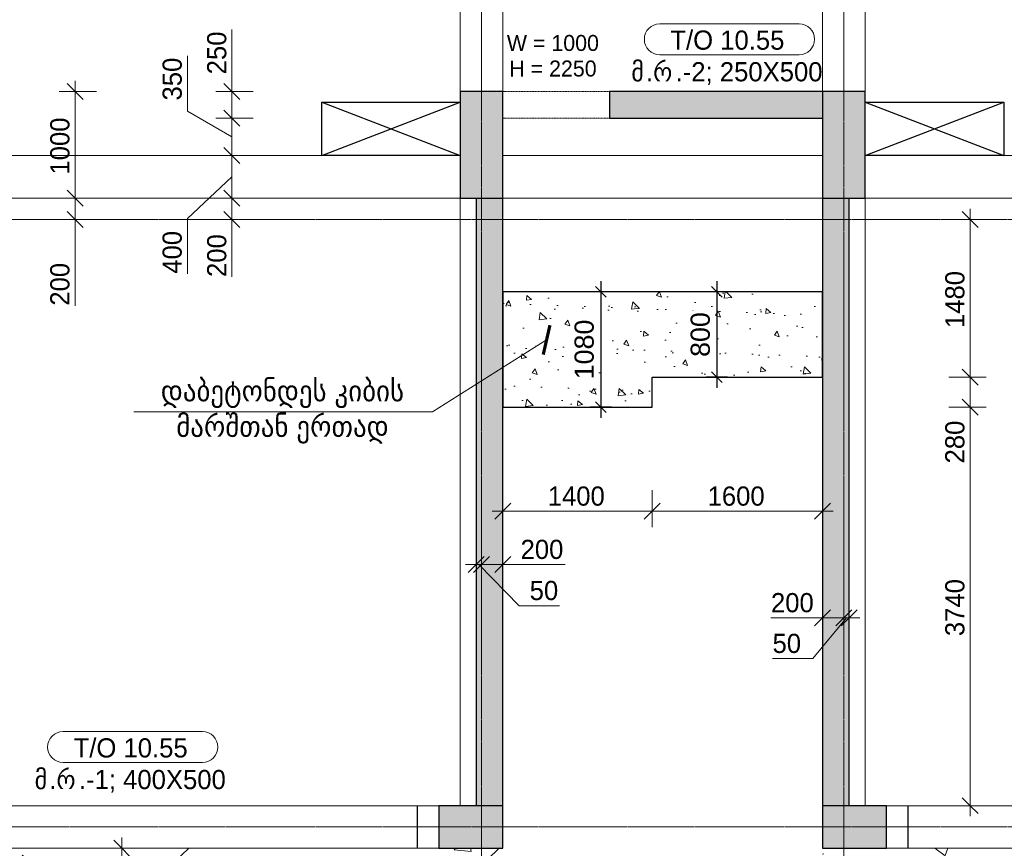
# Model space of a CAD drawing. Header units: millimetres. Extents: x -21500 to 4800, y -5900 to 33113.
# Tile 3 of 8: x -14384 to -5145, y -200 to 7574. Entities that reach past the tile are written whole.
import ezdxf

# ---------------------------------------------------------------- set-up
doc = ezdxf.new("R2010")
doc.units = ezdxf.units.MM
for name, pattern in [('StructuralPlan-L03$0$Grid Line', [22.225, 12.7, -3.175, 3.175, -3.175]), ('StructuralPlan-L03$0$Hidden', [7.14375, 4.7625, -2.38125]), ('StructuralPlan-L03$0$Hidden 1_5', [2.2, 1.5, -0.7]), ('StructuralPlan-L03$0$Overhead', [3.96875, 2.38125, -1.5875])]:
    doc.linetypes.add(name, pattern=pattern)
doc.layers.get('Defpoints').update_dxf_attribs({"color": 6})
for name, color, linetype, lineweight in [('S - DIM', 7, 'Continuous', 5), ('S - HATCH', 252, 'Continuous', 5), ('S - LINE', 7, 'Continuous', 20), ('S - SLAB', 7, 'Continuous', 30), ('S - TEXT', 7, 'Continuous', 9), ('StructuralPlan-L03$0$A-010-D_DIM', 7, 'Continuous', 5), ('StructuralPlan-L03$0$A-010-D_DIM-100', 7, 'Continuous', 5), ('StructuralPlan-L03$0$A-200-M_WALL_EXT', 7, 'Continuous', 30), ('StructuralPlan-L03$0$A-200-M_WALL_PAT', 7, 'Continuous', 30), ('StructuralPlan-L03$0$A-230-M_FLOOR', 7, 'Continuous', 30), ('StructuralPlan-L03$0$A-230-MH_FLOOR', 7, 'StructuralPlan-L03$0$Hidden', 15), ('StructuralPlan-L03$0$A-325-A_DOOR', 7, 'Continuous', 5), ('StructuralPlan-L03$0$A-325-M_DOOR', 7, 'Continuous', 5), ('StructuralPlan-L03$0$S-280-A_STRUCT_FRAME', 7, 'Continuous', 5), ('StructuralPlan-L03$0$S-280-M_COLUMN', 7, 'Continuous', 30), ('StructuralPlan-L03$0$S-280-M_COLUMN main', 7, 'Continuous', 30), ('StructuralPlan-L03$0$S-280-M_STRUCT_FRAME 4', 7, 'StructuralPlan-L03$0$Hidden 1_5', 5), ('StructuralPlan-L03$0$S-280-MH_COLUMN hid lin', 7, 'StructuralPlan-L03$0$Hidden 1_5', 30), ('StructuralPlan-L03$0$Z-030-M_GRID', 7, 'Continuous', 5)]:
    doc.layers.add(name, color=color, linetype=linetype, lineweight=lineweight)
doc.styles.add('Cubicon', font='Cubicon.ttf')
doc.styles.get("Standard").update_dxf_attribs({"font": 'arial.ttf'})
doc.styles.add('StructuralPlan-L03$0$Cubicon_2', font='Cubicon.ttf', dxfattribs={"height": 180})
doc.styles.add('StructuralPlan-L03$0$Cubicon_3', font='Cubicon.ttf', dxfattribs={"height": 150})
doc.styles.add('StructuralPlan-L03$0$Cubicon_4', font='Cubicon.ttf', dxfattribs={"height": 180})
doc.linetypes.add('ZIGZAG', pattern='A,0.00254,-5.08,[131,ltypeshp.shx,S=5.08,R=0,X=-5.08,Y=0],-10.16,[131,ltypeshp.shx,S=5.08,R=180,X=5.08,Y=0],-5.08', length=20.32254)
doc.dimstyles.new('CUB-M-100', dxfattribs={"dimscale": 100, "dimtxt": 1.8, "dimasz": 1.5, "dimexe": 1.5, "dimexo": 2, "dimgap": 1, "dimtad": 0, "dimdec": 0, "dimzin": 3, "dimdsep": 46, "dimtxsty": 'Cubicon', "dimblk": 'OBLIQUE', "dimcen": 1.5, "dimdle": 1, "dimazin": 2, "dimtfac": 0.75, "dimtdec": 0, "dimtmove": 0, "dimatfit": 3, "dimldrblk": 'SMALL', "dimfxl": 1, "dimtolj": 1, "dimtzin": 0, "dimlwd": -1, "dimlwe": -1, "dimarcsym": 0})
doc.dimstyles.new('SPDS 100', dxfattribs={"dimscale": 100, "dimtxt": 1.8, "dimasz": 1, "dimexe": 1, "dimexo": 0.625, "dimtad": 1, "dimdec": 0, "dimrnd": 0.001, "dimtxsty": 'Standard', "dimblk": 'OBLIQUE', "dimcen": 2.5, "dimdle": 1, "dimadec": 0, "dimazin": 2, "dimtfac": 0.75, "dimtdec": 0, "dimtmove": 1, "dimatfit": 3, "dimldrblk": 'OBLIQUE', "dimfxl": 1, "dimfxlon": 1, "dimtolj": 1, "dimarcsym": 0})
doc.dimstyles.new('StructuralPlan-L03$0$CUB_DIM_1_8', dxfattribs={"dimscale": 304.8, "dimtxt": 181.601257, "dimasz": 0.492126, "dimexe": 0.492126, "dimexo": 0.0625, "dimgap": 0, "dimtad": 1, "dimdec": 0, "dimzin": 0, "dimdsep": 46, "dimtxsty": 'StructuralPlan-L03$0$Cubicon_2', "dimblk1": 'StructuralPlan-L03$0$_Oblique', "dimblk2": 'StructuralPlan-L03$0$_Oblique', "dimsah": 1, "dimcen": 0.09, "dimdle": 0.328084, "dimazin": 0, "dimtfac": 1, "dimtdec": 4, "dimtix": 1, "dimtmove": 0, "dimatfit": 3, "dimfxl": 0.656168, "dimfxlon": 1, "dimtvp": 1, "dimtolj": 1, "dimtzin": 0, "dimarcsym": 2})
doc.dimstyles.new('StructuralPlan-L03$0$CUB_DIM_1_8_1', dxfattribs={"dimscale": 304.8, "dimtxt": 181.601257, "dimasz": 0.492126, "dimexe": 0.492126, "dimexo": 0.0625, "dimgap": 0, "dimtad": 1, "dimdec": 0, "dimzin": 0, "dimdsep": 46, "dimtxsty": 'StructuralPlan-L03$0$Cubicon_2', "dimblk1": 'StructuralPlan-L03$0$_Oblique', "dimblk2": 'StructuralPlan-L03$0$_Oblique', "dimsah": 1, "dimcen": 0.09, "dimdle": 0.328084, "dimazin": 0, "dimtfac": 1, "dimtdec": 4, "dimtix": 1, "dimtmove": 1, "dimatfit": 3, "dimfxl": 0.656168, "dimfxlon": 1, "dimtvp": 1, "dimtolj": 1, "dimtzin": 0, "dimarcsym": 2})
pattern_1 = [(43.548, (-111060.8, -88068.5), (-1382.423, 1454.328), []), (48.548, (-111060.8, -88068.5), (1914.067, -216.457), [200.653, -2207.183]), (353.548, (-111060.8, -88068.5), (-320.1, 2021.156), [160.522, -1765.746]), (99, (-110901.3, -88086.5), (1593.953, 1804.714), [170.528, -1875.818]), (44.733, (-111047.3, -87533.6), (2843.137, -514.994), [300.98, -3310.774]), (95.184, (-110810.4, -87576.5), (2565.79, 2541.947), [255.794, -2813.726]), (349.733, (-111047.3, -87533.6), (2565.77, 2541.965), [240.784, -2648.62]), (19.548, (-110783.2, -87674.1), (1569.14, -1117.276), [200.653, -2207.183]), (324.548, (-110783.2, -87674.1), (699.908, 1922.927), [160.522, -1765.746]), (70, (-110652.5, -87767.2), (2269.045, 805.675), [170.528, -1875.818]), (36.048, (-111060.84, -88068.5), (36.7263, 593.0033), [14.95, -1147.9456, 14.95, -1180.05, -1181.623]), (36.048, (-111060.84, -88068.5), (36.7263, 593.0033), [-2357.8956, 14.95, -1166.673]), (6.048, (-111060.84, -88068.5), (486.881, 691.3504), [14.95, -666.3784, 14.95, -1121.192, -450.3545]), (6.048, (-111060.84, -88068.5), (486.881, 691.3504), [-1817.47, 14.95, -435.4045]), (326.048, (-111458.45, -88058.43), (950.791, -64.3417), [14.95, -430.9455, 14.95, -1376.244, -1846.0075]), (326.048, (-111458.45, -88058.43), (950.791, -64.3417), [-1837.0896, 14.95, -1831.0575]), (316.048, (-111636.75, -88053.9), (1044.3507, 152.131), [14.95, -564.714, 14.95, -908.9456, -1310.933]), (316.048, (-111636.75, -88053.9), (1044.3507, 152.131), [-1503.56, 14.95, -1295.983])]

# ---------------------------------------------------------------- blocks, each defined once
blk = doc.blocks.new('StructuralPlan-L03$0$00_CUB_DR_XX ღიობი - B1_1000X2250_USED-2918424-L03')
at = {"layer": 'StructuralPlan-L03$0$A-325-M_DOOR', "linetype": 'StructuralPlan-L03$0$Overhead'}
for p, q in [((-508.2, 125), (491.8, 125)), ((-508.2, -125), (491.8, -125))]:
    blk.add_line(p, q, dxfattribs=at)
blk = doc.blocks.new('StructuralPlan-L03$0$00_CUB_რიგელის თეგი_ზედა ნიშნული_კვეთი_მარკირება - მარკირება-კვეთი-ნიშნული-1405924-L03')
at = {"layer": 'StructuralPlan-L03$0$S-280-A_STRUCT_FRAME'}
for p, q in [((6.541, 3.047), (-6.541, 3.047)), ((-6.541, 0.156), (6.541, 0.156))]:
    blk.add_line(p, q, dxfattribs=at)
for centre, start, end in [((-6.541, 1.602), 90, 270), ((6.541, 1.602), 270, 90)]:
    blk.add_arc(centre, 1.445, start, end, dxfattribs=at)
blk = doc.blocks.new('StructuralPlan-L03$0$DIMBLOCK63-L03')
at = {"layer": 'StructuralPlan-L03$0$A-010-D_DIM-100', "transparency": 16777216}
for p, q in [((-6850, 1961.5), (-6850, 2161.5)), ((-6650, 1961.5), (-6650, 2161.5)), ((-6850, 1961.5), (-6775, 2036.5)), ((-6650, 1961.5), (-6575, 2036.5)), ((-7334.8, 1961.5), (-6815.7, 1961.5)), ((-6950, 1961.5), (-6650, 1961.5)), ((-6850, 1961.5), (-6925, 1886.5)), ((-6850, 1961.5), (-6850, 1811.5)), ((-6815.7, 1961.5), (-6750, 1961.5)), ((-6650, 1961.5), (-6725, 1886.5)), ((-6650, 1961.5), (-6650, 1811.5))]:
    blk.add_line(p, q, dxfattribs=at)
at = {"layer": 'StructuralPlan-L03$0$A-010-D_DIM-100', "color": 0, "transparency": 16777216, "insert": (-7334.8, 2194.6), "char_height": 180, "width": 502.896, "attachment_point": 1, "line_spacing_factor": 0.931288, "style": 'StructuralPlan-L03$0$Cubicon_2'}
blk.add_mtext('200', dxfattribs=at)
blk = doc.blocks.new('StructuralPlan-L03$0$_Oblique')
at = {"color": 0, "linetype": 'ByBlock', "lineweight": -2}
blk.add_line((-0.5, -0.5), (0.5, 0.5), dxfattribs=at)
blk = doc.blocks.new('StructuralPlan-L03$0$DIMBLOCK64-L03')
at = {"layer": 'StructuralPlan-L03$0$A-010-D_DIM-100', "transparency": 16777216}
for p, q in [((-6650, 1961.5), (-6650, 2161.5)), ((-6600, 1961.5), (-6600, 2161.5)), ((-6650, 1961.5), (-6575, 2036.5)), ((-6600, 1961.5), (-6525, 2036.5)), ((-6940.6, 1579.6), (-6625, 1961.5)), ((-6650, 1961.5), (-6725, 1886.5)), ((-6600, 1961.5), (-6675, 1886.5)), ((-6650, 1961.5), (-6500, 1961.5)), ((-6650, 1961.5), (-6650, 1811.5)), ((-6600, 1961.5), (-6600, 1811.5)), ((-7320, 1579.6), (-6940.6, 1579.6))]:
    blk.add_line(p, q, dxfattribs=at)
at = {"layer": 'StructuralPlan-L03$0$A-010-D_DIM-100', "color": 0, "transparency": 16777216, "insert": (-7320, 1812.6), "char_height": 180, "width": 335.264, "attachment_point": 1, "line_spacing_factor": 0.931288, "style": 'StructuralPlan-L03$0$Cubicon_2'}
blk.add_mtext('50', dxfattribs=at)
blk = doc.blocks.new('StructuralPlan-L03$0$DIMBLOCK65-L03')
at = {"layer": 'StructuralPlan-L03$0$A-010-D_DIM-100', "transparency": 16777216}
for p, q in [((-10100, 2461.5), (-10100, 2661.5)), ((-10050, 2461.5), (-10050, 2661.5)), ((-10100, 2461.5), (-10025, 2536.5)), ((-10050, 2461.5), (-9975, 2536.5)), ((-10200, 2461.5), (-10050, 2461.5)), ((-10100, 2461.5), (-10175, 2386.5)), ((-10050, 2461.5), (-10125, 2386.5)), ((-10100, 2461.5), (-10100, 2311.5)), ((-9698.7, 2075.7), (-10075, 2461.5)), ((-10050, 2461.5), (-10050, 2311.5)), ((-9319.3, 2075.7), (-9698.7, 2075.7))]:
    blk.add_line(p, q, dxfattribs=at)
at = {"layer": 'StructuralPlan-L03$0$A-010-D_DIM-100', "color": 0, "transparency": 16777216, "insert": (-9598.7, 2308.8), "char_height": 180, "width": 335.264, "attachment_point": 1, "line_spacing_factor": 0.931288, "style": 'StructuralPlan-L03$0$Cubicon_2'}
blk.add_mtext('50', dxfattribs=at)
blk = doc.blocks.new('StructuralPlan-L03$0$DIMBLOCK66-L03')
at = {"layer": 'StructuralPlan-L03$0$A-010-D_DIM-100', "transparency": 16777216}
for p, q in [((-10050, 2461.5), (-10050, 2661.5)), ((-9850, 2461.5), (-9850, 2661.5)), ((-10050, 2461.5), (-9975, 2536.5)), ((-9850, 2461.5), (-9775, 2536.5)), ((-10050, 2461.5), (-10125, 2386.5)), ((-10050, 2461.5), (-9750, 2461.5)), ((-10050, 2461.5), (-10050, 2311.5)), ((-9784.2, 2461.5), (-9950, 2461.5)), ((-9850, 2461.5), (-9925, 2386.5)), ((-9850, 2461.5), (-9850, 2311.5)), ((-9265.2, 2461.5), (-9784.2, 2461.5))]:
    blk.add_line(p, q, dxfattribs=at)
at = {"layer": 'StructuralPlan-L03$0$A-010-D_DIM-100', "color": 0, "transparency": 16777216, "insert": (-9684.2, 2694.6), "char_height": 180, "width": 502.896, "attachment_point": 1, "line_spacing_factor": 0.931288, "style": 'StructuralPlan-L03$0$Cubicon_2'}
blk.add_mtext('200', dxfattribs=at)
blk = doc.blocks.new('StructuralPlan-L03$0$DIMBLOCK72-L03')
at = {"layer": 'StructuralPlan-L03$0$A-010-D_DIM-100', "transparency": 16777216}
for p, q in [((-5466.7, 3940), (-5541.7, 4015)), ((-5466.7, 3940), (-5666.7, 3940)), ((-5466.7, 100), (-5466.7, 3940)), ((-5466.7, 3940), (-5391.7, 3865)), ((-5466.7, 3940), (-5316.7, 3940)), ((-5466.7, 200), (-5666.7, 200)), ((-5466.7, 200), (-5541.7, 275)), ((-5466.7, 200), (-5391.7, 125)), ((-5466.7, 200), (-5316.7, 200))]:
    blk.add_line(p, q, dxfattribs=at)
at = {"layer": 'StructuralPlan-L03$0$A-010-D_DIM-100', "color": 0, "transparency": 16777216, "insert": (-5699.8, 1790.6), "char_height": 180, "width": 670.528, "attachment_point": 1, "rotation": 90, "line_spacing_factor": 0.931288, "style": 'StructuralPlan-L03$0$Cubicon_2'}
blk.add_mtext('3740', dxfattribs=at)
blk = doc.blocks.new('StructuralPlan-L03$0$DIMBLOCK73-L03')
at = {"layer": 'StructuralPlan-L03$0$A-010-D_DIM-100', "transparency": 16777216}
for p, q in [((-5466.7, 4220), (-5541.7, 4295)), ((-5466.7, 4220), (-5666.7, 4220)), ((-5466.7, 3940), (-5466.7, 4220)), ((-5466.7, 4220), (-5391.7, 4145)), ((-5466.7, 4220), (-5316.7, 4220)), ((-5466.7, 3929.6), (-5466.7, 4080)), ((-5466.7, 3940), (-5541.7, 4015)), ((-5466.7, 3940), (-5666.7, 3940)), ((-5466.7, 3940), (-5391.7, 3865)), ((-5466.7, 3940), (-5316.7, 3940)), ((-5466.7, 3410.5), (-5466.7, 3929.6))]:
    blk.add_line(p, q, dxfattribs=at)
at = {"layer": 'StructuralPlan-L03$0$A-010-D_DIM-100', "color": 0, "transparency": 16777216, "insert": (-5699.8, 3410.5), "char_height": 180, "width": 502.896, "attachment_point": 1, "rotation": 90, "line_spacing_factor": 0.931288, "style": 'StructuralPlan-L03$0$Cubicon_2'}
blk.add_mtext('280', dxfattribs=at)
blk = doc.blocks.new('StructuralPlan-L03$0$DIMBLOCK74-L03')
at = {"layer": 'StructuralPlan-L03$0$A-010-D_DIM-100', "transparency": 16777216}
for p, q in [((-5466.7, 5700), (-5541.7, 5775)), ((-5466.7, 4220), (-5466.7, 5800)), ((-5466.7, 5700), (-5666.7, 5700)), ((-5466.7, 5700), (-5391.7, 5625)), ((-5466.7, 5700), (-5316.7, 5700)), ((-5466.7, 4220), (-5541.7, 4295)), ((-5466.7, 4220), (-5666.7, 4220)), ((-5466.7, 4220), (-5391.7, 4145)), ((-5466.7, 4220), (-5316.7, 4220))]:
    blk.add_line(p, q, dxfattribs=at)
at = {"layer": 'StructuralPlan-L03$0$A-010-D_DIM-100', "color": 0, "transparency": 16777216, "insert": (-5699.8, 4680.6), "char_height": 180, "width": 670.528, "attachment_point": 1, "rotation": 90, "line_spacing_factor": 0.931288, "style": 'StructuralPlan-L03$0$Cubicon_2'}
blk.add_mtext('1480', dxfattribs=at)
blk = doc.blocks.new('StructuralPlan-L03$0$DIMBLOCK75-L03')
at = {"layer": 'StructuralPlan-L03$0$A-010-D_DIM-100', "transparency": 16777216}
for p, q in [((-9850, 2961.5), (-9850, 3161.5)), ((-8450, 2961.5), (-8450, 3161.5)), ((-9950, 2961.5), (-8450, 2961.5)), ((-9850, 2961.5), (-9925, 2886.5)), ((-9850, 2961.5), (-9775, 3036.5)), ((-9850, 2961.5), (-9850, 2811.5)), ((-8450, 2961.5), (-8525, 2886.5)), ((-8450, 2961.5), (-8375, 3036.5)), ((-8450, 2961.5), (-8450, 2811.5))]:
    blk.add_line(p, q, dxfattribs=at)
at = {"layer": 'StructuralPlan-L03$0$A-010-D_DIM-100', "color": 0, "transparency": 16777216, "insert": (-9429.4, 3194.6), "char_height": 180, "width": 670.528, "attachment_point": 1, "line_spacing_factor": 0.931288, "style": 'StructuralPlan-L03$0$Cubicon_2'}
blk.add_mtext('1400', dxfattribs=at)
blk = doc.blocks.new('StructuralPlan-L03$0$DIMBLOCK76-L03')
at = {"layer": 'StructuralPlan-L03$0$A-010-D_DIM-100', "transparency": 16777216}
for p, q in [((-8450, 2961.5), (-8450, 3161.5)), ((-6850, 2961.5), (-6850, 3161.5)), ((-8450, 2961.5), (-8525, 2886.5)), ((-8450, 2961.5), (-8375, 3036.5)), ((-8450, 2961.5), (-6750, 2961.5)), ((-8450, 2961.5), (-8450, 2811.5)), ((-6850, 2961.5), (-6925, 2886.5)), ((-6850, 2961.5), (-6775, 3036.5)), ((-6850, 2961.5), (-6850, 2811.5))]:
    blk.add_line(p, q, dxfattribs=at)
at = {"layer": 'StructuralPlan-L03$0$A-010-D_DIM-100', "color": 0, "transparency": 16777216, "insert": (-7929.4, 3194.6), "char_height": 180, "width": 670.528, "attachment_point": 1, "line_spacing_factor": 0.931288, "style": 'StructuralPlan-L03$0$Cubicon_2'}
blk.add_mtext('1600', dxfattribs=at)
blk = doc.blocks.new('StructuralPlan-L03$0$DIMBLOCK85-L03')
at = {"layer": 'StructuralPlan-L03$0$A-010-D_DIM-100', "transparency": 16777216}
for p, q in [((-13427, -200), (-13502, -125)), ((-13427, -2300), (-13427, -100)), ((-13427, -200), (-13627, -200)), ((-13427, -200), (-13352, -275)), ((-13427, -200), (-13277, -200)), ((-13427, -2200), (-13627, -2200)), ((-13427, -2200), (-13502, -2125)), ((-13427, -2200), (-13352, -2275)), ((-13427, -2200), (-13277, -2200))]:
    blk.add_line(p, q, dxfattribs=at)
at = {"layer": 'StructuralPlan-L03$0$A-010-D_DIM-100', "color": 0, "transparency": 16777216, "insert": (-13660.1, -1479.4), "char_height": 180, "width": 670.528, "attachment_point": 1, "rotation": 90, "line_spacing_factor": 0.931288, "style": 'StructuralPlan-L03$0$Cubicon_2'}
blk.add_mtext('2000', dxfattribs=at)
blk = doc.blocks.new('StructuralPlan-L03$0$DIMBLOCK91-L03')
at = {"layer": 'StructuralPlan-L03$0$A-010-D_DIM-100', "transparency": 16777216}
for p, q in [((-12392.2, 5900), (-12467.2, 5975)), ((-12392.2, 5900), (-12592.2, 5900)), ((-12392.2, 5600), (-12392.2, 5900)), ((-12392.2, 5900), (-12317.2, 5825)), ((-12392.2, 5900), (-12242.2, 5900)), ((-12392.2, 5700), (-12467.2, 5775)), ((-12392.2, 5679), (-12392.2, 5800)), ((-12392.2, 5700), (-12592.2, 5700)), ((-12392.2, 5700), (-12317.2, 5625)), ((-12392.2, 5700), (-12242.2, 5700)), ((-12392.2, 5159.9), (-12392.2, 5679))]:
    blk.add_line(p, q, dxfattribs=at)
at = {"layer": 'StructuralPlan-L03$0$A-010-D_DIM-100', "color": 0, "transparency": 16777216, "insert": (-12625.3, 5159.9), "char_height": 180, "width": 502.896, "attachment_point": 1, "rotation": 90, "line_spacing_factor": 0.931288, "style": 'StructuralPlan-L03$0$Cubicon_2'}
blk.add_mtext('200', dxfattribs=at)
blk = doc.blocks.new('StructuralPlan-L03$0$DIMBLOCK92-L03')
at = {"layer": 'StructuralPlan-L03$0$A-010-D_DIM-100', "transparency": 16777216}
for p, q in [((-12392.2, 6300), (-12467.2, 6375)), ((-12392.2, 6300), (-12592.2, 6300)), ((-12392.2, 5900), (-12392.2, 6300)), ((-12392.2, 6300), (-12317.2, 6225)), ((-12392.2, 6300), (-12242.2, 6300)), ((-12810.3, 5709.7), (-12392.2, 6100)), ((-12392.2, 5900), (-12467.2, 5975)), ((-12392.2, 5900), (-12592.2, 5900)), ((-12392.2, 5900), (-12317.2, 5825)), ((-12392.2, 5900), (-12242.2, 5900)), ((-12810.3, 5190.6), (-12810.3, 5709.7))]:
    blk.add_line(p, q, dxfattribs=at)
at = {"layer": 'StructuralPlan-L03$0$A-010-D_DIM-100', "color": 0, "transparency": 16777216, "insert": (-13043.4, 5190.6), "char_height": 180, "width": 502.896, "attachment_point": 1, "rotation": 90, "line_spacing_factor": 0.931288, "style": 'StructuralPlan-L03$0$Cubicon_2'}
blk.add_mtext('400', dxfattribs=at)
blk = doc.blocks.new('StructuralPlan-L03$0$DIMBLOCK93-L03')
at = {"layer": 'StructuralPlan-L03$0$A-010-D_DIM-100', "transparency": 16777216}
for p, q in [((-12810.3, 7234.9), (-12810.3, 6715.8)), ((-12810.3, 6715.8), (-12392.2, 6475)), ((-12392.2, 6650), (-12467.2, 6725)), ((-12392.2, 6650), (-12542.2, 6650)), ((-12392.2, 6300), (-12392.2, 6650)), ((-12392.2, 6650), (-12317.2, 6575)), ((-12392.2, 6650), (-12192.2, 6650)), ((-12392.2, 6300), (-12467.2, 6375)), ((-12392.2, 6300), (-12592.2, 6300)), ((-12392.2, 6300), (-12317.2, 6225)), ((-12392.2, 6300), (-12242.2, 6300))]:
    blk.add_line(p, q, dxfattribs=at)
at = {"layer": 'StructuralPlan-L03$0$A-010-D_DIM-100', "color": 0, "transparency": 16777216, "insert": (-13043.4, 6815.8), "char_height": 180, "width": 502.896, "attachment_point": 1, "rotation": 90, "line_spacing_factor": 0.931288, "style": 'StructuralPlan-L03$0$Cubicon_2'}
blk.add_mtext('350', dxfattribs=at)
blk = doc.blocks.new('StructuralPlan-L03$0$DIMBLOCK94-L03')
at = {"layer": 'StructuralPlan-L03$0$A-010-D_DIM-100', "transparency": 16777216}
for p, q in [((-12392.2, 7480.5), (-12392.2, 6961.4)), ((-12392.2, 6900), (-12467.2, 6975)), ((-12392.2, 6650), (-12392.2, 7000)), ((-12392.2, 6961.4), (-12392.2, 6775)), ((-12392.2, 6900), (-12542.2, 6900)), ((-12392.2, 6900), (-12317.2, 6825)), ((-12392.2, 6900), (-12192.2, 6900)), ((-12392.2, 6650), (-12467.2, 6725)), ((-12392.2, 6650), (-12542.2, 6650)), ((-12392.2, 6650), (-12317.2, 6575)), ((-12392.2, 6650), (-12192.2, 6650))]:
    blk.add_line(p, q, dxfattribs=at)
at = {"layer": 'StructuralPlan-L03$0$A-010-D_DIM-100', "color": 0, "transparency": 16777216, "insert": (-12625.3, 7061.4), "char_height": 180, "width": 502.896, "attachment_point": 1, "rotation": 90, "line_spacing_factor": 0.931288, "style": 'StructuralPlan-L03$0$Cubicon_2'}
blk.add_mtext('250', dxfattribs=at)
blk = doc.blocks.new('StructuralPlan-L03$0$DIMBLOCK95-L03')
at = {"layer": 'StructuralPlan-L03$0$A-010-D_DIM-100', "transparency": 16777216}
for p, q in [((-13864.1, 5900), (-13939.1, 5975)), ((-13864.1, 5900), (-14014.1, 5900)), ((-13864.1, 5600), (-13864.1, 5900)), ((-13864.1, 5900), (-13789.1, 5825)), ((-13864.1, 5900), (-13664.1, 5900)), ((-13864.1, 5700), (-13939.1, 5775)), ((-13864.1, 5409.7), (-13864.1, 5800)), ((-13864.1, 5700), (-14064.1, 5700)), ((-13864.1, 5700), (-13789.1, 5625)), ((-13864.1, 5700), (-13714.1, 5700)), ((-13864.1, 4890.6), (-13864.1, 5409.7))]:
    blk.add_line(p, q, dxfattribs=at)
at = {"layer": 'StructuralPlan-L03$0$A-010-D_DIM-100', "color": 0, "transparency": 16777216, "insert": (-14097.2, 4890.6), "char_height": 180, "width": 502.896, "attachment_point": 1, "rotation": 90, "line_spacing_factor": 0.931288, "style": 'StructuralPlan-L03$0$Cubicon_2'}
blk.add_mtext('200', dxfattribs=at)
blk = doc.blocks.new('StructuralPlan-L03$0$DIMBLOCK96-L03')
at = {"layer": 'StructuralPlan-L03$0$A-010-D_DIM-100', "transparency": 16777216}
for p, q in [((-13864.1, 6900), (-13939.1, 6975)), ((-13864.1, 5900), (-13864.1, 7000)), ((-13864.1, 6900), (-14014.1, 6900)), ((-13864.1, 6900), (-13789.1, 6825)), ((-13864.1, 6900), (-13664.1, 6900)), ((-13864.1, 5900), (-13939.1, 5975)), ((-13864.1, 5900), (-14014.1, 5900)), ((-13864.1, 5900), (-13789.1, 5825)), ((-13864.1, 5900), (-13664.1, 5900))]:
    blk.add_line(p, q, dxfattribs=at)
at = {"layer": 'StructuralPlan-L03$0$A-010-D_DIM-100', "color": 0, "transparency": 16777216, "insert": (-14097.2, 6120.6), "char_height": 180, "width": 670.528, "attachment_point": 1, "rotation": 90, "line_spacing_factor": 0.931288, "style": 'StructuralPlan-L03$0$Cubicon_2'}
blk.add_mtext('1000', dxfattribs=at)
blk = doc.blocks.new('A$C48b6c5dc')
at = {"layer": 'S - HATCH', "lineweight": 0, "transparency": 33554684}
h = blk.add_hatch(dxfattribs=at)
h.set_pattern_fill('FP_7', color=256, scale=3.567164, angle=-135, style=0, pattern_type=2)
h.set_pattern_definition(pattern_1)
h.paths.add_polyline_path([(-16300, -200), (-16300, -2200), (-9850, -2200), (-9850, -200)])
h = blk.add_hatch(dxfattribs=at)
h.set_pattern_fill('FP_7', color=256, scale=3.567164, angle=-135, style=0, pattern_type=2)
h.set_pattern_definition(pattern_1)
h.paths.add_polyline_path([(-400, -2200), (-400, -200), (-6850, -200), (-6850, -2200)])
blk = doc.blocks.new('_Oblique')
at = {"color": 0, "linetype": 'ByBlock', "lineweight": -2}
blk.add_line((-0.5, -0.5), (0.5, 0.5), dxfattribs=at)
blk = doc.blocks.new('*D15')
at = {"layer": 'Defpoints', "color": 0, "transparency": 16777216}
for p in [(-8575.2, 5020), (-8932, 3940), (-8575.2, 3940)]:
    blk.add_point(p, dxfattribs=at)
at = {"layer": 'S - DIM', "color": 0, "lineweight": -2, "transparency": 16777216}
for p, q in [((-8932, 5120), (-8932, 3840)), ((-8832, 5020), (-9032, 5020)), ((-8832, 3940), (-9032, 3940))]:
    blk.add_line(p, q, dxfattribs=at)
at = {"layer": 'S - DIM', "color": 0, "lineweight": -2, "transparency": 16777216, "xscale": 100, "yscale": 100, "zscale": 100}
for p, rotation in [((-8932, 5020), 90), ((-8932, 3940), 270)]:
    blk.add_blockref('_Oblique', p, dxfattribs=dict(at, rotation=rotation))
at = {"layer": 'S - DIM', "color": 0, "transparency": 16777216, "insert": (-9086.4, 4480), "char_height": 180, "attachment_point": 5, "rotation": 90, "bg_fill": 3, "box_fill_scale": 1.1, "bg_fill_color": 256, "bg_fill_true_color": 13158600, "bg_fill_transparency": 0}
blk.add_mtext('\\A1;1080', dxfattribs=at)
blk = doc.blocks.new('*D16')
at = {"layer": 'Defpoints', "color": 0, "transparency": 16777216}
for p in [(-7342.9, 5020), (-7842.8, 4220), (-7342.9, 4220)]:
    blk.add_point(p, dxfattribs=at)
at = {"layer": 'S - DIM', "color": 0, "lineweight": -2, "transparency": 16777216}
for p, q in [((-7842.8, 5120), (-7842.8, 4120)), ((-7742.8, 5020), (-7942.8, 5020)), ((-7742.8, 4220), (-7942.8, 4220))]:
    blk.add_line(p, q, dxfattribs=at)
at = {"layer": 'S - DIM', "color": 0, "lineweight": -2, "transparency": 16777216, "xscale": 100, "yscale": 100, "zscale": 100}
for p, rotation in [((-7842.8, 5020), 90), ((-7842.8, 4220), 270)]:
    blk.add_blockref('_Oblique', p, dxfattribs=dict(at, rotation=rotation))
at = {"layer": 'S - DIM', "color": 0, "transparency": 16777216, "insert": (-7997.2, 4620), "char_height": 180, "attachment_point": 5, "rotation": 90, "bg_fill": 3, "box_fill_scale": 1.1, "bg_fill_color": 256, "bg_fill_true_color": 13158600, "bg_fill_transparency": 0}
blk.add_mtext('\\A1;800', dxfattribs=at)
blk = doc.blocks.new('StructuralPlan-L03')
at = {"layer": 'StructuralPlan-L03$0$A-200-M_WALL_PAT', "true_color": 0xa4a4a4}
for points in [[(-6850, 6650), (-6850, 6900), (-8850, 6900), (-8850, 6650), (-8350, 6650)], [(-9850, 200), (-9850, 5900), (-10100, 5900), (-10100, 200)], [(-6600, 200), (-6600, 5900), (-6850, 5900), (-6850, 200)]]:
    blk.add_hatch(color=253, dxfattribs=at).paths.add_polyline_path(points)
at = {"layer": 'StructuralPlan-L03$0$S-280-M_COLUMN main', "true_color": 0xa4a4a4}
for points in [[(-9850, 5900), (-9850, 6900), (-10250, 6900), (-10250, 5900), (-10100, 5900)], [(-6450, 5900), (-6450, 6900), (-6850, 6900), (-6850, 5900), (-6541.9, 5900)], [(-10100, -200), (-9850, -200), (-9850, 200), (-10450, 200), (-10450, -200)], [(-6600, -200), (-6250, -200), (-6250, 200), (-6850, 200), (-6850, -200)]]:
    blk.add_hatch(color=253, dxfattribs=at).paths.add_polyline_path(points)
at = {"lineweight": 30}
for p, q in [((-11550, 6800), (-10250, 6300)), ((-11550, 6300), (-10250, 6800)), ((-6450, 6800), (-5150, 6300)), ((-6450, 6300), (-5150, 6800))]:
    blk.add_line(p, q, dxfattribs=at)
at = {"layer": 'StructuralPlan-L03$0$A-200-M_WALL_EXT'}
for p, q in [((-6850, 6900), (-8850, 6900)), ((-8850, 6900), (-8850, 6650)), ((-8850, 6650), (-6850, 6650)), ((-10100, 5900), (-10100, 200)), ((-9850, 200), (-9850, 5900)), ((-6850, 5900), (-6850, 200)), ((-6600, 200), (-6600, 5900))]:
    blk.add_line(p, q, dxfattribs=at)
at = {"layer": 'StructuralPlan-L03$0$A-230-M_FLOOR'}
for p, q in [((-11550, 6300), (-11550, 6800)), ((-11550, 6800), (-10250, 6800)), ((-6450, 6800), (-5150, 6800)), ((-5150, 6800), (-5150, 6300)), ((-10250, 6300), (-11550, 6300)), ((-5150, 6300), (-6450, 6300)), ((-8450, 3940), (-8450, 4220)), ((-8450, 4220), (-6850, 4220)), ((-9850, 3940), (-8450, 3940))]:
    blk.add_line(p, q, dxfattribs=at)
at = {"layer": 'StructuralPlan-L03$0$A-230-MH_FLOOR'}
for p, q in [((-15700, -200), (-10450, -200)), ((-6250, -200), (-1000, -200))]:
    blk.add_line(p, q, dxfattribs=at)
at = {"layer": 'StructuralPlan-L03$0$S-280-M_COLUMN'}
for p, q in [((-10250, 6900), (-10250, 5900)), ((-9850, 6900), (-10250, 6900)), ((-9850, 5900), (-9850, 6900)), ((-6450, 6900), (-6850, 6900)), ((-6450, 5900), (-6450, 6900)), ((-6850, 6650), (-6850, 5900)), ((-10250, 5900), (-10100, 5900)), ((-6600, 5900), (-6450, 5900)), ((-10450, 200), (-10450, -200)), ((-10100, 200), (-10450, 200)), ((-9850, -200), (-9850, 200)), ((-6850, 200), (-6850, -200)), ((-6250, 200), (-6600, 200)), ((-6250, -200), (-6250, 200)), ((-10450, -200), (-9850, -200)), ((-6850, -200), (-6250, -200))]:
    blk.add_line(p, q, dxfattribs=at)
at = {"layer": 'StructuralPlan-L03$0$S-280-M_COLUMN main'}
for p, q in [((-6850, 6900), (-6850, 6650)), ((-10100, 5900), (-9850, 5900)), ((-6850, 5900), (-6600, 5900)), ((-9850, 200), (-10100, 200)), ((-6600, 200), (-6850, 200))]:
    blk.add_line(p, q, dxfattribs=at)
at = {"layer": 'StructuralPlan-L03$0$S-280-M_STRUCT_FRAME 4'}
for p, q in [((-10250, 6900), (-10250, 11300)), ((-6450, 11300), (-6450, 6900)), ((-9850, 9250), (-9850, 6900)), ((-6850, 6900), (-6850, 9250)), ((-15900, 6300), (-11550, 6300)), ((-9850, 6300), (-6850, 6300)), ((-5150, 6300), (-800, 6300)), ((-10250, 5900), (-15900, 5900)), ((-10250, 200), (-10250, 5900)), ((-6850, 5900), (-9850, 5900)), ((-6450, 5900), (-6450, 200)), ((-800, 5900), (-6450, 5900)), ((-15700, 200), (-10450, 200)), ((-6250, 200), (-1000, 200))]:
    blk.add_line(p, q, dxfattribs=at)
at = {"layer": 'StructuralPlan-L03$0$S-280-MH_COLUMN hid lin'}
for p, q in [((-10650, -200), (-10650, 200)), ((-6050, 200), (-6050, -200))]:
    blk.add_line(p, q, dxfattribs=at)
at = {"layer": 'StructuralPlan-L03$0$Z-030-M_GRID', "linetype": 'StructuralPlan-L03$0$Grid Line'}
for p, q in [((-10050, 22400), (-10050, -5000)), ((-6650, 22400), (-6650, -5000)), ((3900, 5700), (-20600, 5700)), ((3900, 0), (-20600, 0))]:
    blk.add_line(p, q, dxfattribs=at)
at = {"layer": 'StructuralPlan-L03$0$A-325-M_DOOR', "rotation": 180}
blk.add_blockref('StructuralPlan-L03$0$00_CUB_DR_XX ღიობი - B1_1000X2250_USED-2918424-L03', (-9358.2, 6775), dxfattribs=at)
at = {"layer": 'StructuralPlan-L03$0$S-280-A_STRUCT_FRAME', "xscale": 99.99999999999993, "yscale": 99.99999999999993, "zscale": 99.99999999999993}
for p in [(-7724.2, 7230), (-13323, 589.7)]:
    blk.add_blockref('StructuralPlan-L03$0$00_CUB_რიგელის თეგი_ზედა ნიშნული_კვეთი_მარკირება - მარკირება-კვეთი-ნიშნული-1405924-L03', p, dxfattribs=at)
at = {"layer": 'StructuralPlan-L03$0$A-325-A_DOOR', "char_height": 150, "attachment_point": 1, "style": 'StructuralPlan-L03$0$Cubicon_3'}
for s, insert, width in [('W = 1000', (-9813, 7430.6), 1114.346), ('H = 2250', (-9790.2, 7190.9), 1058.227)]:
    blk.add_mtext(s, dxfattribs=dict(at, insert=insert, width=width))
at = {"layer": 'StructuralPlan-L03$0$S-280-A_STRUCT_FRAME', "char_height": 180, "attachment_point": 1}
for s, insert, width, style in [('T/O 10.55', (-8279, 7472.4), 1330.801, 'StructuralPlan-L03$0$Cubicon_2'), ('\\fCubicon|b0|i0|c254|p2|;მ', (-8646, 7175.4), 168.354, 'StructuralPlan-L03$0$Cubicon_4'), ('\\fCubicon|b0|i0|c254|p2|;რ', (-8441, 7175.4), 256.54, 'StructuralPlan-L03$0$Cubicon_4'), ('.-2; 250X500', (-8229.3, 7175.4), 1715.611, 'StructuralPlan-L03$0$Cubicon_2'), ('\\fCubicon|b0|i0|c204|p2|;.', (-8507.1, 7175.4), 80.169, 'StructuralPlan-L03$0$Cubicon_2'), ('T/O 10.55', (-13877.9, 832.1), 1330.801, 'StructuralPlan-L03$0$Cubicon_2'), ('\\fCubicon|b0|i0|c254|p2|;მ', (-14244.9, 535.1), 168.354, 'StructuralPlan-L03$0$Cubicon_4'), ('\\fCubicon|b0|i0|c254|p2|;რ', (-14039.8, 535.1), 256.54, 'StructuralPlan-L03$0$Cubicon_4'), ('.-1; 400X500', (-13828.1, 535.1), 1715.611, 'StructuralPlan-L03$0$Cubicon_2'), ('\\fCubicon|b0|i0|c204|p2|;.', (-14106, 535.1), 80.169, 'StructuralPlan-L03$0$Cubicon_2')]:
    blk.add_mtext(s, dxfattribs=dict(at, insert=insert, width=width, style=style))
at = {"layer": 'StructuralPlan-L03$0$A-010-D_DIM'}
for base, p1, p2, override, picture, middle in [((-12392.2, 6900), (-12192.2, 6650), (-12192.2, 6900), {"dimpost": '<>', "dimfxl": 250}, 'StructuralPlan-L03$0$DIMBLOCK94-L03', (-12505.3, 7312.9)), ((-12392.2, 6650), (-12592.2, 6300), (-12192.2, 6650), {"dimpost": '<>', "dimfxl": 531.507291}, 'StructuralPlan-L03$0$DIMBLOCK93-L03', (-12923.4, 7067.3)), ((-12392.2, 6300), (-12592.2, 5900), (-12592.2, 6300), {"dimpost": '<>', "dimfxl": 400}, 'StructuralPlan-L03$0$DIMBLOCK92-L03', (-12923.4, 5442)), ((-13864.1, 5900), (-14064.1, 5700), (-13664.1, 5900), {"dimpost": '<>', "dimfxl": 447.213595}, 'StructuralPlan-L03$0$DIMBLOCK95-L03', (-13977.2, 5142.1)), ((-12392.2, 5900), (-12592.2, 5700), (-12592.2, 5900), {"dimpost": '<>', "dimfxl": 200}, 'StructuralPlan-L03$0$DIMBLOCK91-L03', (-12505.3, 5411.3)), ((-5466.7, 4220), (-5666.7, 3940), (-5666.7, 4220), {"dimpost": '<>', "dimfxl": 280}, 'StructuralPlan-L03$0$DIMBLOCK73-L03', (-5579.8, 3661.9))]:
    dim = blk.add_linear_dim(base=base, p1=p1, p2=p2, angle=90, dimstyle='StructuralPlan-L03$0$CUB_DIM_1_8_1', override=override, dxfattribs=at)
    dim.commit()
    dim.dimension.update_dxf_attribs({"geometry": picture, "text_midpoint": middle, "dimtype": 128, "text_rotation": 90})
for base, p1, p2, override, picture, middle in [((-13864.1, 6900), (-13664.1, 5900), (-13664.1, 6900), {"dimpost": '<>', "dimfxl": 1000}, 'StructuralPlan-L03$0$DIMBLOCK96-L03', (-13955.9, 6400)), ((-5466.7, 5700), (-5666.7, 4220), (-5666.7, 5700), {"dimpost": '<>', "dimfxl": 1480.000065}, 'StructuralPlan-L03$0$DIMBLOCK74-L03', (-5558.5, 4960)), ((-5466.7, 3940), (-5666.7, 200), (-5666.7, 3940), {"dimpost": '<>', "dimfxl": 3740.000014}, 'StructuralPlan-L03$0$DIMBLOCK72-L03', (-5558.6, 2070)), ((-13427, -200), (-13627, -2200), (-13627, -200), {"dimpost": '<>', "dimfxl": 2000}, 'StructuralPlan-L03$0$DIMBLOCK85-L03', (-13518.9, -1200))]:
    dim = blk.add_linear_dim(base=base, p1=p1, p2=p2, angle=90, dimstyle='StructuralPlan-L03$0$CUB_DIM_1_8', override=override, dxfattribs=at)
    dim.commit()
    dim.dimension.update_dxf_attribs({"geometry": picture, "text_midpoint": middle})
for base, p1, p2, override, picture, middle in [((-8450, 2961.5), (-9850, 3161.5), (-8450, 3161.5), {"dimpost": '<>', "dimfxl": 1399.999955}, 'StructuralPlan-L03$0$DIMBLOCK75-L03', (-9150, 3053.3)), ((-6850, 2961.5), (-8450, 3161.5), (-6850, 3161.5), {"dimpost": '<>', "dimfxl": 1599.999992}, 'StructuralPlan-L03$0$DIMBLOCK76-L03', (-7650, 3053.3))]:
    dim = blk.add_linear_dim(base=base, p1=p1, p2=p2, dimstyle='StructuralPlan-L03$0$CUB_DIM_1_8', override=override, dxfattribs=at)
    dim.commit()
    dim.dimension.update_dxf_attribs({"geometry": picture, "text_midpoint": middle})
for base, p1, p2, override, picture, middle in [((-9850, 2461.5), (-10050, 2661.5), (-9850, 2661.5), {"dimpost": '<>', "dimfxl": 200}, 'StructuralPlan-L03$0$DIMBLOCK66-L03', (-9432.8, 2574.6)), ((-10050, 2461.5), (-10100, 2661.5), (-10050, 2661.5), {"dimpost": '<>', "dimfxl": 50}, 'StructuralPlan-L03$0$DIMBLOCK65-L03', (-9431, 2188.8)), ((-6650, 1961.5), (-6850, 2161.5), (-6650, 2161.5), {"dimpost": '<>', "dimfxl": 200}, 'StructuralPlan-L03$0$DIMBLOCK63-L03', (-7083.4, 2074.6)), ((-6600, 1961.5), (-6650, 2161.5), (-6600, 2161.5), {"dimpost": '<>', "dimfxl": 50}, 'StructuralPlan-L03$0$DIMBLOCK64-L03', (-7152.3, 1692.6))]:
    dim = blk.add_linear_dim(base=base, p1=p1, p2=p2, dimstyle='StructuralPlan-L03$0$CUB_DIM_1_8_1', override=override, dxfattribs=at)
    dim.commit()
    dim.dimension.update_dxf_attribs({"geometry": picture, "text_midpoint": middle, "dimtype": 128})

msp = doc.modelspace()

# ---------------------------------------------------------------- hatches: boundary and pattern name
at = {"layer": 'S - HATCH'}
h = msp.add_hatch(dxfattribs=at)
h.set_pattern_fill('AR-CONC', color=256, scale=3, angle=270)
h.set_pattern_definition([(320, (-13350, 13978.6), (-47.817, -546.554), [57.15, -628.65]), (265, (-13350, 13978.6), (573.17, 105.73), [45.72, -502.922]), (10.4514, (-13354, 13933.06), (525.353, -440.824), [48.57, -534.27]), (316.184, (-13197.6, 13978.6), (-126.127, -813.237), [85.725, -942.975]), (6.6356, (-13208.1, 13910.8), (742.28, -712.21), [72.855, -801.407]), (261.184, (-13197.6, 13978.6), (742.28, -712.21), [68.58, -754.38]), (291, (-13235.7, 13902.4), (-306.796, -454.843), [57.15, -628.65]), (236, (-13235.7, 13902.4), (552.564, -185.406), [45.72, -502.92]), (341.4514, (-13261.27, 13864.5), (245.768, -640.25), [48.57, -534.27]), (307.5, (-13350, 13978.6), (253.665, -9.2658), [0, -496.824, 0, -510.54, 0, -504.825]), (277.5, (-13350, 13978.6), (300.542, -200.459), [0, -291.084, 0, -485.394, 0, -192.405]), (237.5, (-13350, 14148.53), (-17.1862, -406.7718), [0, -190.5, 0, -594.36, 0, -788.67]), (227.5, (-13350, 14224.73), (76.279, -444.388), [0, -247.65, 0, -394.716, 0, -560.07])])
h.paths.add_polyline_path([(-6850, 4220), (-6850, 5020), (-9850, 5020), (-9850, 3940), (-8450, 3940), (-8450, 4220)])

# ---------------------------------------------------------------- linework, layer by layer
at = {"layer": 'S - SLAB', "linetype": 'ZIGZAG', "ltscale": 0.1}
msp.add_lwpolyline([(-6850, 4220), (-6850, 5020), (-9850, 5020), (-9850, 3940)], dxfattribs=at)

# ---------------------------------------------------------------- block references
at = {"layer": 'S - HATCH', "lineweight": 0}
msp.add_blockref('A$C48b6c5dc', (0, 0), dxfattribs=at)
at = {"layer": 'S - LINE'}
msp.add_blockref('StructuralPlan-L03', (0, 0), dxfattribs=at)

# ---------------------------------------------------------------- texts
at = {"layer": 'S - TEXT', "transparency": 33554684, "insert": (-11918.6, 3895.2), "char_height": 200, "attachment_point": 5, "style": 'Cubicon'}
msp.add_mtext('\\pxqc;დაბეტონდეს კიბის \\P\\pq*;მარშთან ერთად ', dxfattribs=at)

# ---------------------------------------------------------------- leaders
at = {"layer": 'S - TEXT', "transparency": 33554684}
msp.add_leader([(-9440, 4570), (-10511.8, 3895.2), (-13313.2, 3895.2)], dimstyle='CUB-M-100', override={"dimasz": 2, "dimldrblk": 'ArchTick'}, dxfattribs=at)

# ---------------------------------------------------------------- next in the draw order: dimensions: what is measured, and where the dimension line sits
at = {"layer": 'S - DIM'}
for base, p1, p2, picture, middle in [((-8932, 3940), (-8575.2, 5020), (-8575.2, 3940), '*D15', (-9086.4, 4480)), ((-7842.8, 4220), (-7342.9, 5020), (-7342.9, 4220), '*D16', (-7997.2, 4620))]:
    dim = msp.add_linear_dim(base=base, p1=p1, p2=p2, angle=270, dimstyle='SPDS 100', override={"dimtfill": 1}, dxfattribs=at)
    dim.commit()
    dim.dimension.update_dxf_attribs({"geometry": picture, "text_midpoint": middle})

doc.saveas('drawing.dxf')
